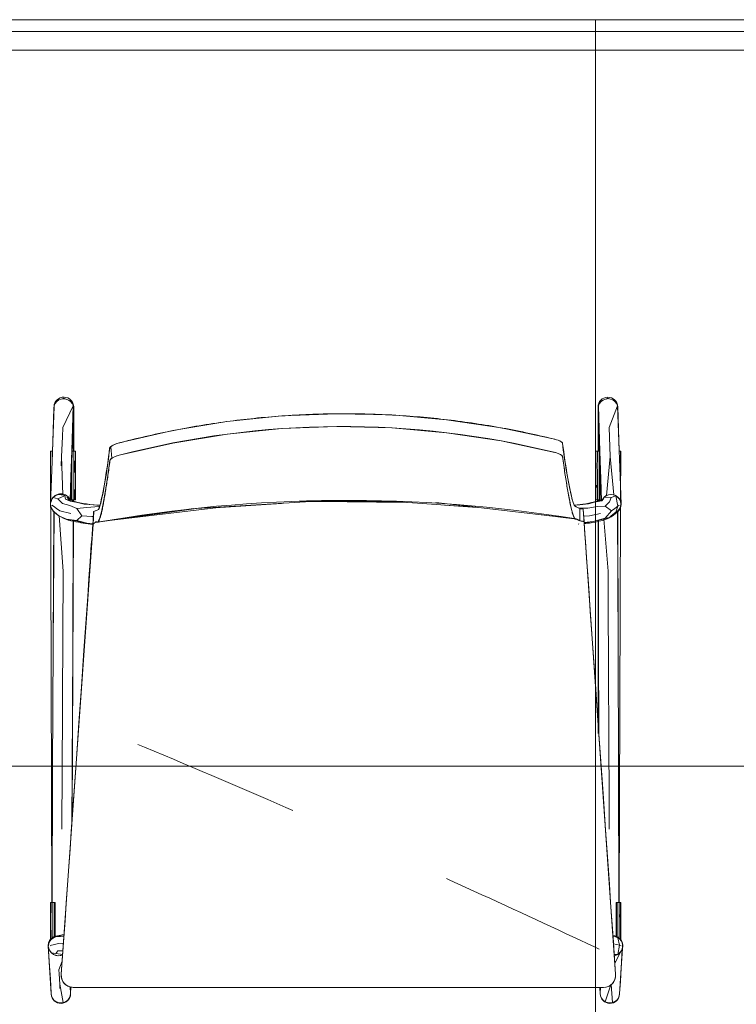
# Model space of a CAD drawing. Header units: millimetres. Extents: x -2932 to 42461, y -10716 to 17298.
# Tile 50 of 168: x 14925 to 15526, y 5185 to 6010. Entities that reach past the tile are written whole.
import ezdxf

# ---------------------------------------------------------------- set-up
doc = ezdxf.new("R2010")
doc.units = ezdxf.units.MM
doc.header["$MEASUREMENT"] = 0
for name, pattern in [('Aligning Line', [635, 317.5, -317.5]), ('Small Dashed', [282.222222, 141.111111, -141.111111]), ('Wipeout_Contour', [1000, 0, -1000])]:
    doc.linetypes.add(name, pattern=pattern)
for name, color, linetype, lineweight in [('0_Pen_No__1', 7, 'Continuous', 13), ('Grids-2_Pen_No__1', 7, 'Continuous', 13), ('I-FURN.IFC Model_Pen_No__2', 8, 'Continuous', 15), ('I-WALL.IFC Model_Pen_No__2', 8, 'Continuous', 15), ('SA_LAGI_Pen_No__2', 8, 'Continuous', 15), ('SA_VALGUSTI_Pen_No__20', 1, 'Continuous', 0), ('Walls-1_Pen_No__1', 7, 'Continuous', 13)]:
    doc.layers.add(name, color=color, linetype=linetype, lineweight=lineweight)
doc.layers.add('Chair-1_Pen_No__62', color=7, linetype='Continuous', lineweight=20, true_color=0xaaaaaa)
doc.layers.add('SA_LAGI_Pen_No__102', color=7, linetype='Continuous', lineweight=13, true_color=0xcccccc)
doc.styles.add('GENERATED_STYLE_2', font='txt', dxfattribs={"width": 0.84})
doc.dimstyles.new('GENERATED_STYLE__3', dxfattribs={"dimtxt": 200, "dimasz": 152, "dimexe": 0.18, "dimexo": 0.0625, "dimgap": 0.09, "dimtad": 1, "dimdec": 0, "dimzin": 0, "dimdsep": 46, "dimtxsty": 'GENERATED_STYLE_2', "dimblk": 'ARROWHEAD_2', "dimblk1": 'ARROWHEAD_2', "dimblk2": 'ARROWHEAD_2', "dimcen": 0.09, "dimse1": 1, "dimse2": 1, "dimclrd": 7, "dimclre": 7, "dimclrt": 7, "dimadec": 0, "dimazin": 0, "dimtfac": 1, "dimtdec": 4, "dimtmove": 0, "dimatfit": 3, "dimfxl": 0, "dimtolj": 1, "dimtzin": 0, "dimarcsym": 0})

# ---------------------------------------------------------------- blocks, each defined once
blk = doc.blocks.new('*D123')
at = {"layer": '0_Pen_No__1', "color": 7, "linetype": 'Continuous', "lineweight": 13}
for p, q in [((-1293.9, 6067.73), (-1093.9, 5952.26)), ((-1043.9, 6010), (-1343.9, 6010)), ((-1193.9, 0), (-1193.9, 6010)), ((-1293.9, 57.74), (-1093.9, -57.74)), ((-1043.9, 0), (-1343.9, 0))]:
    blk.add_line(p, q, dxfattribs=at)
at = {"color": 254, "linetype": 'Wipeout_Contour', "lineweight": 0, "ltscale": 13170.371674}
blk.add_wipeout([(-1202.04, 2683.41), (-1202.04, 3326.59), (-1465.76, 3326.59), (-1465.76, 2683.41)], dxfattribs=at)
at = {"layer": '0_Pen_No__1', "color": 7, "lineweight": 13, "insert": (-1233.9, 2715.27), "char_height": 200, "attachment_point": 7, "rotation": 90, "style": 'GENERATED_STYLE_2'}
blk.add_mtext('\\A1;{\\pql;\\fArial|b0|i0|c0|p34;6\xa0010}', dxfattribs=at)
at = {"color": 254, "linetype": 'Wipeout_Contour', "lineweight": 0, "ltscale": 23652.51132}
blk.add_wipeout([(-1202.04, 5534.03), (-1202.04, 5984.06), (-1465.76, 5984.06), (-1465.76, 5534.03)], dxfattribs=at)
at = {"layer": '0_Pen_No__1', "color": 7, "lineweight": 13, "insert": (-1233.9, 5565.89), "char_height": 200, "attachment_point": 7, "rotation": 90, "style": 'GENERATED_STYLE_2'}
blk.add_mtext('\\A1;{\\pql;\\fArial|b0|i0|c0|p34;420}', dxfattribs=at)
blk = doc.blocks.new('ARROWHEAD_2')
at = {"color": 0, "linetype": 'Continuous', "lineweight": 0}
for p, q in [((-0.3781, -0.655), (0.3781, 0.655)), ((0, 0), (-1, 0))]:
    blk.add_line(p, q, dxfattribs=at)

msp = doc.modelspace()

# ---------------------------------------------------------------- linework, layer by layer
at = {"layer": 'I-FURN.IFC Model_Pen_No__2', "color": 8, "linetype": 'Continuous', "lineweight": 15}
for p, q in [((14953.86, 5686.46), (14953.58, 5684.41)), ((14953.72, 5685.8), (14953.81, 5686.08)), ((14953.86, 5686.46), (14955.22, 5690.3)), ((14955.22, 5690.3), (14954.69, 5688.36)), ((14955.99, 5690), (14954.69, 5688.36)), ((14955.22, 5690.3), (14957.46, 5691.08)), ((14957.68, 5691.25), (14955.99, 5690)), ((14959.66, 5692.03), (14957.68, 5691.25)), ((14959.66, 5692.03), (14961.8, 5692.36)), ((14960.56, 5692.17), (14961.94, 5692.65)), ((14969.64, 5686.38), (14960.89, 5668.15)), ((14961.33, 5692.29), (14961.84, 5692.43)), ((14961.84, 5692.43), (14961.8, 5692.36)), ((14961.8, 5692.36), (14963.88, 5692.01)), ((14961.94, 5692.65), (14961.84, 5692.43)), ((14962.4, 5692.26), (14961.84, 5692.43)), ((14963.49, 5692.08), (14961.94, 5692.65)), ((14965.85, 5691.21), (14963.88, 5692.01)), ((14967.54, 5689.94), (14965.85, 5691.21)), ((14968.47, 5690.23), (14965.87, 5691.2)), ((14968.83, 5688.29), (14967.54, 5689.94)), ((14970.01, 5685.72), (14968.47, 5690.23)), ((14969.64, 5686.38), (14968.47, 5690.23)), ((14968.47, 5690.23), (14968.83, 5688.29)), ((14969.64, 5686.38), (14968.56, 5648.93)), ((14969.92, 5684.33), (14969.64, 5686.38)), ((15410, 5685.74), (15411.55, 5690.25)), ((15410.37, 5686.4), (15410.1, 5684.34)), ((15410.37, 5686.4), (15411.55, 5690.25)), ((15410.37, 5686.4), (15411.35, 5648.13)), ((15411.55, 5690.25), (15411.19, 5688.31)), ((15412.48, 5689.96), (15411.19, 5688.31)), ((15411.55, 5690.25), (15414.16, 5691.21)), ((15414.17, 5691.22), (15412.48, 5689.96)), ((15416.14, 5692.02), (15414.17, 5691.22)), ((15416.14, 5692.02), (15418.22, 5692.37)), ((15416.54, 5692.08), (15418.09, 5692.66)), ((15417.63, 5692.27), (15418.19, 5692.44)), ((15419.47, 5692.17), (15418.09, 5692.66)), ((15418.09, 5692.66), (15418.19, 5692.44)), ((15418.19, 5692.44), (15418.22, 5692.37)), ((15418.69, 5692.29), (15418.19, 5692.44)), ((15418.22, 5692.37), (15420.37, 5692.03)), ((15426.15, 5686.45), (15419.09, 5668.15)), ((15422.34, 5691.25), (15420.37, 5692.03)), ((15424.03, 5689.99), (15422.34, 5691.25)), ((15424.8, 5690.29), (15422.57, 5691.08)), ((15425.33, 5688.36), (15424.03, 5689.99)), ((15426.15, 5686.45), (15424.8, 5690.29)), ((15424.8, 5690.29), (15425.33, 5688.36)), ((15427.64, 5649), (15426.15, 5686.45)), ((15426.43, 5684.4), (15426.15, 5686.45)), ((15426.3, 5685.79), (15426.2, 5686.07)), ((14953.58, 5684.41), (14952.3, 5647.38)), ((14953.72, 5685.8), (14953.75, 5685.63)), ((14968.56, 5648.93), (14969.92, 5684.33)), ((14969.83, 5684.94), (14970.01, 5685.72)), ((15098.67, 5673.17), (15144.6, 5677.89)), ((15144.6, 5677.89), (15190.73, 5679.74)), ((15190.73, 5679.74), (15236.88, 5678.68)), ((15236.88, 5678.68), (15282.88, 5674.74)), ((15410, 5685.74), (15410.18, 5684.95)), ((15411.35, 5648.13), (15410.1, 5684.34)), ((15426.27, 5685.62), (15426.3, 5685.79)), ((15426.43, 5684.4), (15427.64, 5649)), ((14969.57, 5675.29), (14969.64, 5675.26)), ((14969.64, 5675.26), (14969.58, 5675.67)), ((14969.64, 5675.26), (14969.65, 5669.18)), ((15053.14, 5665.59), (15098.67, 5673.17)), ((15282.88, 5674.74), (15328.54, 5667.94)), ((15409.85, 5674.63), (15410.36, 5676.67)), ((15410.42, 5675.1), (15409.85, 5674.63)), ((15409.85, 5674.63), (15409.88, 5669.71)), ((15410.61, 5661.39), (15409.88, 5669.71)), ((14960.89, 5668.15), (14960.61, 5660.25)), ((14969.37, 5661.37), (14968.89, 5657.47)), ((14969.34, 5659.35), (14969.37, 5661.37)), ((14969.65, 5669.18), (14969.37, 5661.37)), ((15008.15, 5655.23), (15053.14, 5665.59)), ((15098.72, 5662.63), (15053.16, 5655.18)), ((15144.65, 5667.24), (15098.72, 5662.63)), ((15190.77, 5668.99), (15144.65, 5667.24)), ((15236.92, 5667.84), (15190.77, 5668.99)), ((15282.91, 5663.83), (15236.92, 5667.84)), ((15328.55, 5656.97), (15282.91, 5663.83)), ((15328.54, 5667.94), (15373.68, 5658.33)), ((15410.05, 5655.76), (15410.61, 5661.39)), ((15410.85, 5662.64), (15410.61, 5661.39)), ((15419.09, 5668.15), (15419.93, 5644.01)), ((14960.61, 5660.25), (14960.02, 5644.01)), ((14968.82, 5655.68), (14969.34, 5659.35)), ((14970.05, 5648.28), (14969.34, 5659.35)), ((15002.12, 5652.73), (15003.34, 5653.43)), ((15003.34, 5653.43), (15004.79, 5654.1)), ((15004.79, 5654.1), (15006.41, 5654.71)), ((15006.41, 5654.71), (15008.15, 5655.23)), ((15053.16, 5655.18), (15008.15, 5644.96)), ((15373.68, 5647.32), (15328.55, 5656.97)), ((15373.68, 5658.33), (15375.11, 5657.93)), ((15375.11, 5657.93), (15376.45, 5657.45)), ((15376.45, 5657.45), (15377.65, 5656.92)), ((15377.65, 5656.92), (15378.65, 5656.36)), ((15378.65, 5656.36), (15379.42, 5655.8)), ((15379.42, 5655.8), (15379.93, 5655.27)), ((15379.93, 5655.27), (15380.14, 5654.78)), ((15380.14, 5654.78), (15381.11, 5647.67)), ((15410.14, 5648.28), (15410.05, 5655.76)), ((15410.05, 5655.76), (15411.14, 5654.26)), ((14950.79, 5648.28), (14950.85, 5648.28)), ((14950.79, 5635.95), (14950.79, 5648.28)), ((14950.85, 5648.28), (14951.74, 5648.28)), ((14951.53, 5625.07), (14952.3, 5647.38)), ((14951.74, 5648.28), (14952.11, 5648.28)), ((14952.11, 5648.28), (14952.33, 5648.28)), ((14952.11, 5641.76), (14952.11, 5648.28)), ((14967.73, 5627.06), (14968.56, 5648.93)), ((14968.53, 5648.28), (14968.69, 5648.28)), ((14968.69, 5648.28), (14969.8, 5648.28)), ((14968.69, 5640.84), (14968.69, 5648.28)), ((14969.8, 5648.28), (14970.31, 5648.28)), ((14970.31, 5648.28), (14970.66, 5648.28)), ((14970.31, 5642.13), (14970.31, 5648.28)), ((14970.66, 5648.28), (14971.57, 5648.28)), ((14971.57, 5648.28), (14971.64, 5648.28)), ((14971.64, 5619.96), (14971.64, 5648.28)), ((14999.36, 5643.59), (15000.31, 5650.78)), ((15000.31, 5650.78), (15000.57, 5651.38)), ((15000.57, 5651.38), (15001.18, 5652.03)), ((15001.18, 5652.03), (15002.12, 5652.73)), ((15002.12, 5642.48), (15001.18, 5652.03)), ((15008.15, 5644.96), (15006.42, 5644.44)), ((15375.11, 5646.92), (15373.68, 5647.32)), ((15376.45, 5646.44), (15375.11, 5646.92)), ((15377.65, 5645.91), (15376.45, 5646.44)), ((15378.65, 5645.36), (15377.65, 5645.91)), ((15379.42, 5644.81), (15378.65, 5645.36)), ((15379.93, 5644.28), (15379.42, 5644.81)), ((15381.11, 5647.67), (15382.09, 5640.56)), ((15407.95, 5648.28), (15408.01, 5648.28)), ((15407.95, 5648.28), (15407.95, 5635.95)), ((15408.01, 5648.28), (15408.92, 5648.28)), ((15408.92, 5648.28), (15409.27, 5648.28)), ((15409.27, 5648.28), (15409.78, 5648.28)), ((15409.27, 5642.13), (15409.27, 5648.28)), ((15409.78, 5648.28), (15410.89, 5648.28)), ((15409.96, 5648.28), (15410.12, 5649.31)), ((15410.89, 5648.28), (15411.35, 5648.28)), ((15410.89, 5648.28), (15410.89, 5644.56)), ((15411.35, 5648.13), (15412.18, 5625.04)), ((15428.38, 5627.12), (15427.64, 5649)), ((15427.67, 5648.28), (15427.84, 5648.28)), ((15427.84, 5648.28), (15428.74, 5648.28)), ((15428.74, 5648.28), (15428.8, 5648.28)), ((15428.8, 5648.28), (15428.8, 5619.96)), ((14952.1, 5641.67), (14952.11, 5641.76)), ((14960.02, 5644.01), (14959.73, 5636.11)), ((14960.96, 5611.8), (14960.02, 5644.01)), ((14968.13, 5637.67), (14968.08, 5630.5)), ((14970.31, 5642.13), (14970.26, 5635.58)), ((14970.66, 5640.24), (14970.66, 5636.46)), ((14998.41, 5636.4), (14999.36, 5643.59)), ((15000.31, 5640.56), (14998.66, 5628.07)), ((15000.57, 5641.15), (15000.31, 5640.56)), ((15001.18, 5641.8), (15000.57, 5641.15)), ((15002.12, 5642.48), (15001.18, 5641.8)), ((15003.34, 5643.17), (15002.12, 5642.48)), ((15004.79, 5643.84), (15003.34, 5643.17)), ((15006.42, 5644.44), (15004.79, 5643.84)), ((15380.14, 5643.8), (15379.93, 5644.28)), ((15381.11, 5636.79), (15380.14, 5643.8)), ((15382.09, 5629.78), (15381.11, 5636.79)), ((15382.09, 5640.56), (15383.08, 5634.46)), ((15409.27, 5642.13), (15409.23, 5635.58)), ((15410.89, 5644.56), (15410.89, 5638.12)), ((15410.89, 5638.12), (15410.89, 5633.04)), ((15411.51, 5638.12), (15411.46, 5630.5)), ((15411.51, 5643.83), (15411.51, 5643.2)), ((15411.51, 5638.12), (15411.51, 5643.2)), ((15411.58, 5641.71), (15411.58, 5640.84)), ((15411.58, 5640.84), (15411.58, 5635.39)), ((15419.93, 5644.01), (15416.98, 5611.17)), ((15423.15, 5611.7), (15419.93, 5644.01)), ((14950.79, 5607.64), (14950.79, 5635.95)), ((14968, 5633.04), (14968, 5634.2)), ((14968, 5627.96), (14968, 5633.04)), ((14968.08, 5630.5), (14968.09, 5624.9)), ((14968.69, 5628.94), (14968.69, 5635.39)), ((14968.69, 5622.5), (14968.69, 5628.94)), ((14970.3, 5631.6), (14970.26, 5635.58)), ((14970.33, 5626.67), (14970.3, 5631.6)), ((14970.66, 5635.95), (14970.66, 5630.56)), ((14996.55, 5624.47), (14997.48, 5630.43)), ((14997.48, 5630.43), (14998.41, 5636.4)), ((15383.08, 5623.72), (15382.09, 5629.78)), ((15383.08, 5634.46), (15384.07, 5628.35)), ((15384.07, 5628.35), (15385.07, 5622.65)), ((15407.95, 5635.95), (15407.95, 5607.64)), ((15409.27, 5631.6), (15409.23, 5635.58)), ((15409.29, 5626.67), (15409.27, 5631.6)), ((15410.89, 5633.04), (15410.89, 5627.96)), ((15411.46, 5630.5), (15411.47, 5624.9)), ((15411.58, 5635.39), (15411.58, 5628.94)), ((15412.3, 5621.46), (15411.58, 5630.16)), ((15411.58, 5628.94), (15411.58, 5622.5)), ((14951.53, 5625.07), (14950.68, 5604.55)), ((14967.73, 5627.06), (14967.09, 5606.89)), ((14968, 5622.88), (14968, 5627.96)), ((14968, 5617.8), (14968, 5622.88)), ((14968.09, 5624.9), (14968.13, 5619.46)), ((14968.69, 5615.07), (14968.69, 5622.5)), ((14970.34, 5622.53), (14970.33, 5626.67)), ((14970.34, 5622.53), (14970.33, 5618.03)), ((14995.63, 5619.01), (14996.55, 5624.47)), ((14997.84, 5622.69), (14997.01, 5617.3)), ((14998.66, 5628.07), (14997.84, 5622.69)), ((15384.07, 5617.65), (15383.08, 5623.72)), ((15385.07, 5622.65), (15386.07, 5616.95)), ((15409.31, 5622.53), (15409.29, 5626.67)), ((15409.31, 5622.53), (15409.3, 5618.03)), ((15410.89, 5627.96), (15410.89, 5622.88)), ((15410.89, 5622.88), (15410.89, 5617.8)), ((15411.47, 5624.9), (15411.51, 5619.46)), ((15411.58, 5622.5), (15411.58, 5615.07)), ((15412.79, 5606.8), (15412.18, 5625.04)), ((15428.38, 5627.12), (15429.21, 5604.07)), ((14954.68, 5610.94), (14956.64, 5611.77)), ((14956.64, 5611.77), (14958.75, 5612.07)), ((14958.75, 5612.07), (14960.86, 5611.84)), ((14960.96, 5611.69), (14959.51, 5611.88)), ((14960.86, 5611.84), (14962.82, 5611.08)), ((14960.96, 5611.69), (14960.96, 5611.78)), ((14968, 5611.35), (14968, 5617.8)), ((14968.1, 5607.64), (14968.11, 5612.86)), ((14968.11, 5612.86), (14968.13, 5619.46)), ((14968.69, 5607.64), (14968.69, 5615.07)), ((14970.31, 5614.02), (14970.33, 5618.03)), ((14970.31, 5614.02), (14970.31, 5607.64)), ((14970.66, 5616.14), (14970.66, 5611.89)), ((14970.66, 5611.89), (14970.66, 5607.64)), ((14971.64, 5607.64), (14971.64, 5619.96)), ((14993.77, 5609.13), (14994.71, 5613.55)), ((14994.71, 5613.55), (14995.63, 5619.01)), ((14996.21, 5612.42), (14995.41, 5607.54)), ((14997.01, 5617.3), (14996.21, 5612.42)), ((15385.07, 5612.03), (15384.07, 5617.65)), ((15386.07, 5606.41), (15385.07, 5612.03)), ((15386.07, 5616.95), (15387.05, 5612.49)), ((15387.05, 5612.49), (15388.03, 5608.03)), ((15408.92, 5617.8), (15408.92, 5619.96)), ((15409.27, 5614.02), (15409.3, 5618.03)), ((15409.27, 5614.02), (15409.27, 5607.64)), ((15410.89, 5617.8), (15410.89, 5611.35)), ((15411.48, 5607.64), (15411.49, 5612.86)), ((15411.49, 5612.86), (15411.51, 5619.46)), ((15411.58, 5615.07), (15411.58, 5607.64)), ((15416.76, 5611.08), (15418.73, 5611.84)), ((15418.73, 5611.84), (15420.83, 5612.07)), ((15420.83, 5612.07), (15422.94, 5611.77)), ((15422.94, 5611.77), (15423.02, 5611.73)), ((15428.8, 5619.96), (15428.8, 5615.62)), ((14950.6, 5604.01), (14950.88, 5606.06)), ((14950.88, 5601.96), (14950.6, 5604.01)), ((14950.81, 5607.64), (14950.79, 5607.64)), ((14950.88, 5606.06), (14951.7, 5607.99)), ((14951.7, 5607.99), (14952.99, 5609.65)), ((14952.99, 5609.65), (14954.68, 5610.94)), ((14956.7, 5608.38), (14952.99, 5609.65)), ((14962.51, 5610.95), (14956.7, 5608.38)), ((14960.71, 5604.56), (14956.7, 5608.38)), ((14960.71, 5604.56), (14966.76, 5602.95)), ((14962.72, 5610.97), (14960.96, 5611.69)), ((14962.82, 5611.08), (14962.74, 5611.05)), ((14962.82, 5611.08), (14962.94, 5611)), ((14963.38, 5608.24), (14962.82, 5611.08)), ((14963.38, 5608.24), (14969.03, 5606.18)), ((14967.14, 5606.54), (14963.38, 5608.24)), ((14964.62, 5609.62), (14964.55, 5609.67)), ((14965.91, 5607.97), (14964.62, 5609.62)), ((14965.92, 5607.95), (14965.91, 5607.97)), ((14965.95, 5608), (14966.53, 5607.09)), ((14967.14, 5606.54), (14973.38, 5605.34)), ((14968, 5607.64), (14968, 5611.35)), ((14968.1, 5607.64), (14968, 5607.64)), ((14968.69, 5607.64), (14968.1, 5607.64)), ((14969.8, 5607.64), (14968.69, 5607.64)), ((14969.68, 5607.64), (14969.67, 5606.06)), ((14970.31, 5607.64), (14969.8, 5607.64)), ((14969.9, 5607.64), (14969.89, 5606.01)), ((14970.66, 5607.64), (14970.31, 5607.64)), ((14971.57, 5607.64), (14970.66, 5607.64)), ((14971.64, 5607.64), (14971.57, 5607.64)), ((14973.38, 5605.34), (14978.98, 5604.06)), ((14978.98, 5604.06), (14987.32, 5603.31)), ((14991.87, 5602.05), (14992.83, 5604.71)), ((14992.83, 5604.71), (14993.77, 5609.13)), ((14995.41, 5607.54), (14994.59, 5603.19)), ((15168.96, 5606.11), (15073.2, 5600.26)), ((15088.89, 5600.81), (15144.35, 5604.6)), ((15238.59, 5606.04), (15159.6, 5606.12)), ((15249.03, 5605.35), (15174.49, 5606.1)), ((15305.67, 5601.56), (15238.59, 5606.04)), ((15273.89, 5605.23), (15391.08, 5591.7)), ((15387.05, 5602.03), (15386.07, 5606.41)), ((15388.03, 5608.03), (15389.04, 5605.23)), ((15389.04, 5605.23), (15390.06, 5602.42)), ((15401.84, 5604.15), (15394.56, 5603.37)), ((15401.84, 5604.15), (15406.81, 5605.48)), ((15406.81, 5605.48), (15412.93, 5606.84)), ((15408.01, 5607.64), (15407.95, 5607.64)), ((15408.92, 5607.64), (15408.01, 5607.64)), ((15409.27, 5607.64), (15408.92, 5607.64)), ((15409.78, 5607.64), (15409.27, 5607.64)), ((15410.89, 5607.64), (15409.78, 5607.64)), ((15409.98, 5607.64), (15409.98, 5606.18)), ((15410.2, 5606.23), (15410.2, 5607.64)), ((15410.89, 5611.35), (15410.89, 5607.64)), ((15411.48, 5607.64), (15410.89, 5607.64)), ((15411.58, 5607.64), (15411.48, 5607.64)), ((15412.93, 5606.84), (15414.37, 5608.28)), ((15413.37, 5607.27), (15413.78, 5608.23)), ((15413.78, 5608.23), (15415.07, 5609.85)), ((15414.37, 5608.28), (15415.07, 5609.85)), ((15415.07, 5609.85), (15416.76, 5611.08)), ((15420.91, 5609.47), (15415.07, 5609.85)), ((15415.92, 5602.36), (15419.61, 5605.9)), ((15419.61, 5605.9), (15420.91, 5609.47)), ((15420.91, 5609.47), (15424.91, 5610.94)), ((15423.15, 5611.7), (15423, 5611.72)), ((15425.12, 5610.92), (15423.15, 5611.7)), ((15423.81, 5611.4), (15424.91, 5610.94)), ((15424.91, 5610.94), (15426.59, 5609.65)), ((15424.91, 5610.94), (15426.42, 5602.15)), ((15426.81, 5609.66), (15425.12, 5610.92)), ((15426.59, 5609.65), (15427.89, 5607.99)), ((15428.11, 5608.03), (15426.81, 5609.66)), ((15427.89, 5607.99), (15428.7, 5606.06)), ((15428.93, 5606.12), (15428.11, 5608.03)), ((15428.7, 5606.06), (15428.98, 5604.01)), ((15428.98, 5604.01), (15428.7, 5601.96)), ((15429.21, 5604.07), (15428.93, 5606.12)), ((15428.94, 5602.01), (15429.21, 5604.07)), ((14951.7, 5600.07), (14950.88, 5601.96)), ((14952.99, 5598.45), (14951.7, 5600.07)), ((14953.16, 5602.15), (14951.88, 5603.08)), ((14952.96, 5485.59), (14953.52, 5597.91)), ((14953.7, 5597.72), (14952.96, 5485.59)), ((14956.7, 5594.65), (14952.99, 5598.45)), ((14955.71, 5600.3), (14953.16, 5602.15)), ((14958.52, 5598.26), (14955.71, 5600.3)), ((14967.69, 5596.19), (14958.52, 5598.26)), ((14972.64, 5600.33), (14966.76, 5602.95)), ((14972.64, 5600.33), (14981.26, 5601.1)), ((14976.86, 5594.13), (14972.64, 5600.33)), ((14981.26, 5601.1), (14991.3, 5602.12)), ((14986.69, 5595.57), (14986.52, 5593.14)), ((14986.83, 5597.61), (14986.69, 5595.57)), ((14986.83, 5597.61), (14987, 5597.71)), ((14987, 5597.71), (14987.07, 5597.81)), ((14987.07, 5597.81), (14987.55, 5598.02)), ((14987.32, 5603.31), (14992.11, 5602.72)), ((14987.55, 5598.02), (14988.03, 5598.23)), ((14988.03, 5598.23), (14988.5, 5598.44)), ((14988.5, 5598.44), (14988.98, 5598.65)), ((14988.98, 5598.65), (14989.94, 5599.02)), ((14989.94, 5599.02), (14990.91, 5599.38)), ((15070.55, 5600.19), (14990.43, 5588.99)), ((14990.91, 5599.38), (14991.87, 5602.05)), ((14991.3, 5602.12), (14991.91, 5602.16)), ((14991.3, 5602.12), (14991.86, 5602.03)), ((14992.94, 5595.63), (14992.11, 5592.42)), ((14993.77, 5598.83), (14992.94, 5595.63)), ((14994.59, 5603.19), (14993.77, 5598.83)), ((15096.19, 5601.66), (15002.4, 5590.66)), ((15073.2, 5600.26), (15018.01, 5592.84)), ((15281.2, 5603.2), (15308.58, 5601.23)), ((15388.03, 5597.64), (15387.05, 5602.03)), ((15389.05, 5594.91), (15388.03, 5597.64)), ((15394.56, 5603.37), (15389.81, 5603.1)), ((15390.06, 5602.42), (15391.08, 5601.91)), ((15391.08, 5601.91), (15392.09, 5601.4)), ((15392.09, 5601.4), (15392.6, 5601.2)), ((15392.6, 5601.2), (15393.11, 5601)), ((15393.11, 5601), (15393.61, 5600.8)), ((15393.61, 5600.8), (15394.12, 5600.6)), ((15401.25, 5600.59), (15393.83, 5600.71)), ((15394.12, 5600.6), (15394.63, 5600.32)), ((15394.63, 5600.32), (15395.8, 5600.06)), ((15394.63, 5590), (15394.63, 5600.32)), ((15395.8, 5600.06), (15396.58, 5599.95)), ((15396.58, 5599.95), (15397.36, 5599.84)), ((15398.09, 5589.4), (15397.36, 5599.84)), ((15401.25, 5600.59), (15409.02, 5602.09)), ((15411.89, 5596.19), (15402.72, 5594.13)), ((15415.92, 5602.36), (15409.02, 5602.09)), ((15421.06, 5598.26), (15415.92, 5602.36)), ((15421.06, 5598.26), (15415.92, 5592.29)), ((15424.91, 5597.22), (15420.91, 5594.05)), ((15423.87, 5600.3), (15421.06, 5598.26)), ((15426.42, 5602.15), (15423.87, 5600.3)), ((15424.59, 5596.97), (15425.14, 5597.19)), ((15426.42, 5602.15), (15424.91, 5597.22)), ((15426.59, 5598.45), (15424.91, 5597.22)), ((15425.14, 5597.19), (15426.83, 5598.45)), ((15426.16, 5597.95), (15426.7, 5485.58)), ((15426.7, 5485.58), (15426.34, 5598.09)), ((15427.7, 5603.08), (15426.42, 5602.15)), ((15427.89, 5600.07), (15426.59, 5598.45)), ((15426.83, 5598.45), (15428.12, 5600.1)), ((15428.7, 5601.96), (15427.89, 5600.07)), ((15428.12, 5600.1), (15428.94, 5602.01)), ((14956.7, 5594.65), (14958.25, 5593.97)), ((14961.37, 5547.78), (14957.96, 5594.09)), ((14958.25, 5593.97), (14964.18, 5591.47)), ((14964.18, 5591.47), (14972.64, 5590.27)), ((14973.38, 5589.7), (14964.18, 5591.47)), ((14969.62, 5590.43), (14969.29, 5485.51)), ((14969.81, 5590.39), (14969.29, 5485.51)), ((14976.86, 5594.13), (14972.64, 5590.27)), ((14972.64, 5590.27), (14981.26, 5588.01)), ((14973.38, 5589.7), (14978.98, 5588.21)), ((14985.47, 5593.6), (14976.86, 5594.13)), ((14981.26, 5588.01), (14978.98, 5588.21)), ((14981.26, 5588.01), (14986.11, 5587.38)), ((14986.54, 5593.53), (14985.47, 5593.6)), ((14986.11, 5587.31), (14985.81, 5583.03)), ((14986.32, 5590.37), (14986.11, 5587.31)), ((14986.79, 5587.58), (14986.11, 5587.31)), ((14986.52, 5593.14), (14986.32, 5590.37)), ((14987.07, 5587.85), (14986.79, 5587.58)), ((14987.49, 5588.15), (14987.07, 5587.85)), ((14987.9, 5588.45), (14987.49, 5588.15)), ((14988.31, 5588.76), (14987.9, 5588.45)), ((14988.72, 5589.06), (14988.31, 5588.76)), ((14989.58, 5589.03), (14988.72, 5589.06)), ((14990.43, 5588.99), (14989.58, 5589.03)), ((14991.27, 5590.71), (14990.43, 5588.99)), ((14992.11, 5592.42), (14991.27, 5590.71)), ((15362.48, 5595), (15392.1, 5591.23)), ((15390.06, 5592.17), (15389.05, 5594.91)), ((15391.08, 5591.7), (15390.06, 5592.17)), ((15392.1, 5591.23), (15391.08, 5591.7)), ((15392.6, 5591), (15392.1, 5591.23)), ((15393.11, 5590.78), (15392.6, 5591)), ((15393.61, 5590.55), (15393.11, 5590.78)), ((15394.12, 5590.32), (15393.61, 5590.55)), ((15394.63, 5590), (15394.12, 5590.32)), ((15395.8, 5589.72), (15394.63, 5590)), ((15396.95, 5589.56), (15395.8, 5589.72)), ((15398.09, 5589.4), (15396.95, 5589.56)), ((15402.72, 5594.13), (15397.78, 5593.82)), ((15398.52, 5583.31), (15398.09, 5589.4)), ((15398.14, 5588.68), (15405.84, 5589.32)), ((15405.84, 5589.32), (15398.18, 5588.11)), ((15405.84, 5589.32), (15415.92, 5592.29)), ((15409, 5590.25), (15412.93, 5590.99)), ((15410.04, 5590.45), (15410.38, 5485.52)), ((15410.38, 5485.52), (15410.23, 5590.48)), ((15419.61, 5592.8), (15412.93, 5590.99)), ((15418.4, 5547.78), (15414.78, 5591.49)), ((15415.92, 5592.29), (15419.61, 5592.8)), ((15419.61, 5592.8), (15420.91, 5594.05)), ((14985.51, 5578.74), (14985.21, 5574.45)), ((14985.81, 5583.03), (14985.51, 5578.74)), ((15398.88, 5578.13), (15398.52, 5583.31)), ((14985.21, 5574.45), (14984.91, 5570.16)), ((15399.24, 5572.95), (15398.88, 5578.13)), ((15400.23, 5558.78), (15399.24, 5572.95)), ((14984.91, 5570.16), (14983.91, 5555.89)), ((14983.91, 5555.89), (14982.91, 5541.61)), ((15401.22, 5544.61), (15400.23, 5558.78)), ((14961.37, 5547.78), (14960.83, 5439.59)), ((15418.4, 5547.78), (15418.75, 5439.59)), ((14982.91, 5541.61), (14981.85, 5526.47)), ((15402.29, 5529.33), (15401.22, 5544.61)), ((15403.36, 5514.05), (15402.29, 5529.33)), ((14981.85, 5526.47), (14980.8, 5511.34)), ((15404.42, 5498.82), (15403.36, 5514.05)), ((14980.8, 5511.34), (14979.74, 5496.24)), ((14979.74, 5496.24), (14978.68, 5481.15)), ((15405.49, 5483.59), (15404.42, 5498.82)), ((14952.44, 5381.34), (14952.96, 5485.59)), ((14968.77, 5381.26), (14969.29, 5485.51)), ((14978.68, 5481.15), (14976.56, 5450.83)), ((15407.63, 5452.95), (15405.49, 5483.59)), ((15410.62, 5410.24), (15410.38, 5485.52)), ((15427.04, 5381.33), (15426.7, 5485.58)), ((14976.56, 5450.83), (14975.51, 5435.72)), ((15409.75, 5422.6), (15407.63, 5452.95)), ((14960.83, 5439.59), (14960.79, 5431.19)), ((15418.75, 5439.59), (15418.78, 5431.2)), ((14960.79, 5431.19), (14960.29, 5331.4)), ((14975.51, 5435.72), (14974.45, 5420.62)), ((15418.78, 5431.2), (15419.1, 5331.4)), ((15411.88, 5392.19), (15409.75, 5422.6)), ((14974.45, 5420.62), (14972.35, 5390.48)), ((14972.35, 5390.48), (14971.29, 5375.32)), ((15412.96, 5376.77), (15411.88, 5392.19)), ((14951.88, 5270.07), (14952.44, 5381.34)), ((14952.44, 5381.34), (14952.07, 5270.07)), ((14968.77, 5381.26), (14968.45, 5334.74)), ((14968.55, 5336.15), (14968.77, 5381.26)), ((15427.21, 5270.07), (15427.04, 5381.33)), ((15427.4, 5270.07), (15427.04, 5381.33)), ((14971.29, 5375.32), (14970.23, 5360.17)), ((15414.04, 5361.36), (15412.96, 5376.77)), ((14970.23, 5360.17), (14968.08, 5329.46)), ((15416.17, 5330.89), (15414.04, 5361.36)), ((14968.08, 5329.46), (14967.05, 5314.8)), ((15417.22, 5315.79), (15416.17, 5330.89)), ((14967.05, 5314.8), (14966.03, 5300.13)), ((15418.28, 5300.7), (15417.22, 5315.79)), ((14966.03, 5300.13), (14964.96, 5284.91)), ((15419.35, 5285.34), (15418.28, 5300.7)), ((14964.96, 5284.91), (14963.9, 5269.69)), ((15420.43, 5269.97), (15419.35, 5285.34)), ((14950.79, 5257.74), (14950.79, 5270.07)), ((14950.85, 5270.07), (14950.79, 5270.07)), ((14951.74, 5270.07), (14950.85, 5270.07)), ((14951.74, 5265.73), (14951.74, 5270.07)), ((14952.11, 5270.07), (14951.74, 5270.07)), ((14951.74, 5261.39), (14951.74, 5265.73)), ((14952.11, 5263.56), (14952.11, 5270.07)), ((14952.63, 5270.07), (14952.11, 5270.07)), ((14953.77, 5270.07), (14952.63, 5270.07)), ((14953.77, 5262.66), (14953.77, 5270.07)), ((14954.4, 5270.07), (14953.77, 5270.07)), ((14954.43, 5263.14), (14954.4, 5270.07)), ((14963.9, 5269.69), (14962.88, 5255.07)), ((15421.45, 5255.35), (15420.43, 5269.97)), ((15425.22, 5263.14), (15425.18, 5270.07)), ((15425.81, 5270.07), (15425.18, 5270.07)), ((15426.95, 5270.07), (15425.81, 5270.07)), ((15425.81, 5270.07), (15425.81, 5266.37)), ((15425.81, 5266.37), (15425.81, 5259.91)), ((15427.48, 5270.07), (15426.95, 5270.07)), ((15427.48, 5263.56), (15427.48, 5270.07)), ((15427.84, 5270.07), (15427.48, 5270.07)), ((15428.74, 5270.07), (15427.84, 5270.07)), ((15428.8, 5270.07), (15428.74, 5270.07)), ((15428.8, 5270.07), (15428.8, 5241.76)), ((14950.79, 5239.18), (14950.79, 5257.74)), ((14952.07, 5254.87), (14952.08, 5259.32)), ((14952.11, 5263.56), (14952.08, 5259.32)), ((14953.77, 5255.25), (14953.77, 5262.66)), ((14954.43, 5253.43), (14954.43, 5263.14)), ((15425.21, 5264.9), (15425.21, 5263.14)), ((15425.22, 5253.43), (15425.22, 5263.14)), ((15425.81, 5259.91), (15425.81, 5254.83)), ((15427.44, 5254.87), (15427.45, 5259.32)), ((15427.48, 5263.56), (15427.45, 5259.32)), ((15427.84, 5259.91), (15427.84, 5257.74)), ((14952.07, 5254.87), (14952.08, 5250.6)), ((14952.08, 5250.6), (14952.15, 5246.3)), ((14953.77, 5248.8), (14953.77, 5255.25)), ((14953.77, 5242.34), (14953.77, 5248.8)), ((14954.43, 5253.43), (14954.41, 5247.21)), ((14962.88, 5255.07), (14961.85, 5240.46)), ((15422.47, 5240.72), (15421.45, 5255.35)), ((15425.22, 5253.43), (15425.19, 5247.21)), ((15425.21, 5253.43), (15425.21, 5250.93)), ((15425.81, 5254.83), (15425.81, 5249.75)), ((15425.81, 5249.75), (15425.81, 5244.67)), ((15427.44, 5254.87), (15427.45, 5250.6)), ((15427.45, 5250.6), (15427.52, 5246.3)), ((14952.94, 5241.05), (14951.24, 5239.77)), ((14955.16, 5241.47), (14951.45, 5239.26)), ((14951.74, 5241.76), (14951.74, 5246.88)), ((14951.74, 5241.07), (14951.74, 5241.76)), ((14951.74, 5240.14), (14951.74, 5241.07)), ((14952.13, 5240.44), (14952.15, 5246.3)), ((14954.92, 5241.85), (14952.94, 5241.05)), ((14955.16, 5241.47), (14953.15, 5240.55)), ((14953.77, 5241.38), (14953.77, 5242.34)), ((14954.41, 5247.21), (14954.4, 5243.88)), ((14957.03, 5242.11), (14954.92, 5241.85)), ((14955.16, 5241.47), (14961.84, 5242.98)), ((14959.17, 5241.51), (14955.16, 5241.47)), ((14957.64, 5242.03), (14957.03, 5242.11)), ((14959.17, 5241.51), (14961.95, 5241.89)), ((14961.85, 5240.46), (14959.72, 5209.9)), ((14962.03, 5243.01), (14961.84, 5242.98)), ((15422.37, 5242.22), (15422.45, 5242.25)), ((15422.45, 5242.25), (15422.37, 5242.25)), ((15422.45, 5242.25), (15426.41, 5240.56)), ((15424.63, 5209.9), (15422.47, 5240.72)), ((15424.32, 5241.84), (15423.02, 5242.01)), ((15426.29, 5241.04), (15424.32, 5241.84)), ((15425.19, 5247.21), (15425.17, 5241.49)), ((15425.81, 5244.67), (15425.81, 5241.23)), ((15427.99, 5239.75), (15426.29, 5241.04)), ((15427.96, 5234.19), (15426.46, 5240.48)), ((15427.5, 5240.22), (15427.52, 5246.3)), ((15428.8, 5241.76), (15428.8, 5238.72)), ((14949.11, 5236.14), (14948.82, 5234.05)), ((14948.82, 5234.05), (14949.08, 5231.95)), ((14948.82, 5234.05), (14949.93, 5216.58)), ((14949.94, 5238.09), (14949.11, 5236.14)), ((14949.11, 5233.85), (14949.34, 5235.63)), ((14949.34, 5235.63), (14950.16, 5237.58)), ((14951.24, 5239.77), (14949.94, 5238.09)), ((14950.16, 5237.58), (14951.45, 5239.26)), ((14950.34, 5233.86), (14951.62, 5234.19)), ((14951.45, 5239.26), (14951.55, 5239.33)), ((14951.62, 5234.19), (14954.17, 5234.86)), ((14954.17, 5234.86), (14956.98, 5235.59)), ((14956.98, 5235.59), (14961.54, 5235.96)), ((15425.41, 5234.86), (15422.83, 5235.53)), ((15427.96, 5234.19), (15425.41, 5234.86)), ((15427.96, 5234.19), (15426.44, 5226.45)), ((15427.5, 5240.22), (15427.5, 5240.12)), ((15427.95, 5239.4), (15428.13, 5239.26)), ((15429.24, 5233.86), (15427.96, 5234.19)), ((15429.29, 5238.08), (15427.99, 5239.75)), ((15428.13, 5239.26), (15429.43, 5237.58)), ((15430.12, 5236.13), (15429.29, 5238.08)), ((15429.43, 5237.58), (15430.24, 5235.63)), ((15430.16, 5235.82), (15430.12, 5236.13)), ((15430.24, 5235.63), (15430.52, 5233.52)), ((15430.52, 5233.52), (15430.24, 5231.42)), ((14949.08, 5231.95), (14949.89, 5229.99)), ((14949.89, 5229.99), (14951.18, 5228.3)), ((14950.16, 5229.45), (14950, 5229.82)), ((14951.45, 5227.76), (14950.16, 5229.45)), ((14951.18, 5228.3), (14951.44, 5228.1)), ((14953.14, 5226.45), (14951.45, 5227.76)), ((14955.16, 5227.37), (14951.45, 5227.76)), ((14955.1, 5225.63), (14953.14, 5226.45)), ((14957.21, 5225.34), (14955.1, 5225.63)), ((14955.16, 5227.37), (14956.71, 5229.5)), ((14960.88, 5226.47), (14955.16, 5227.37)), ((14961.09, 5229.53), (14956.71, 5229.5)), ((14959.32, 5225.6), (14957.21, 5225.34)), ((14960.86, 5226.23), (14959.32, 5225.6)), ((15426.44, 5226.45), (15423.47, 5226.43)), ((15424.48, 5225.63), (15423.54, 5225.5)), ((15428.49, 5228.22), (15424, 5218.87)), ((15426.44, 5226.45), (15424.48, 5225.63)), ((15428.13, 5227.76), (15426.44, 5226.45)), ((15429.43, 5229.45), (15428.13, 5227.76)), ((15430.25, 5231.53), (15429.27, 5215)), ((15429.27, 5215), (15430.09, 5231.05)), ((15430.24, 5231.42), (15429.43, 5229.45)), ((14950.61, 5205.95), (14949.93, 5216.58)), ((14960.48, 5220.86), (14957.65, 5213.74)), ((14957.65, 5213.74), (14957.86, 5210.2)), ((14957.86, 5210.2), (14958.37, 5201.57)), ((14959.72, 5209.9), (14959.83, 5207.53)), ((14959.83, 5207.53), (14960.48, 5205.24)), ((15423.86, 5205.24), (15424.52, 5207.52)), ((15424.52, 5207.52), (15424.63, 5209.9)), ((15428.58, 5203.82), (15429.27, 5215)), ((14950.61, 5205.95), (14951.17, 5194.02)), ((14961.4, 5186.14), (14958.37, 5201.57)), ((14958.37, 5201.57), (14958.57, 5198.04)), ((14960.48, 5205.24), (14961.65, 5203.16)), ((14961.65, 5203.16), (14963.28, 5201.4)), ((14963.28, 5201.4), (14965.27, 5200.06)), ((14965.27, 5200.06), (14967.54, 5199.22)), ((14967.12, 5199.38), (14967.11, 5199.36)), ((14967.11, 5199.38), (14967.5, 5193.94)), ((14967.54, 5199.22), (14969.94, 5198.94)), ((15414.41, 5198.94), (15416.8, 5199.22)), ((15420.64, 5201.11), (15415.76, 5186.95)), ((15416.8, 5199.22), (15419.07, 5200.06)), ((15419.07, 5200.06), (15421.06, 5201.4)), ((15421.96, 5186.16), (15420.82, 5201.24)), ((15421.06, 5201.4), (15422.69, 5203.16)), ((15422.69, 5203.16), (15423.86, 5205.24)), ((15428.58, 5203.82), (15427.98, 5194.01)), ((14951.43, 5191.92), (14951.17, 5194.02)), ((14952.24, 5189.96), (14951.43, 5191.92)), ((14967.21, 5191.84), (14966.39, 5189.89)), ((14967.5, 5193.94), (14967.21, 5191.84)), ((14969.94, 5198.94), (15044.02, 5198.94)), ((15044.02, 5198.94), (15118.09, 5198.94)), ((15118.09, 5198.94), (15192.17, 5198.94)), ((15192.17, 5198.94), (15266.25, 5198.94)), ((15266.25, 5198.94), (15340.33, 5198.94)), ((15340.33, 5198.94), (15414.41, 5198.94)), ((15411.65, 5193.95), (15411.95, 5198.94)), ((15411.93, 5191.86), (15411.65, 5193.95)), ((15412.76, 5189.9), (15411.93, 5191.86)), ((15427.71, 5191.91), (15426.91, 5189.95)), ((15427.98, 5194.01), (15427.71, 5191.91)), ((14953.53, 5188.28), (14952.24, 5189.96)), ((14955.21, 5186.98), (14953.53, 5188.28)), ((14957.17, 5186.16), (14955.21, 5186.98)), ((14959.29, 5185.87), (14957.17, 5186.16)), ((14961.4, 5186.14), (14959.29, 5185.87)), ((14963.38, 5186.94), (14961.4, 5186.14)), ((14965.08, 5188.22), (14963.38, 5186.94)), ((14966.39, 5189.89), (14965.08, 5188.22)), ((14965.76, 5189.09), (14965.95, 5189.16)), ((14965.95, 5189.16), (14966.39, 5189.89)), ((15412.76, 5189.9), (15413.19, 5189.17)), ((15414.06, 5188.23), (15412.76, 5189.9)), ((15413.19, 5189.17), (15413.39, 5189.1)), ((15415.76, 5186.95), (15414.06, 5188.23)), ((15417.73, 5186.14), (15415.76, 5186.95)), ((15419.85, 5185.87), (15417.73, 5186.14)), ((15421.96, 5186.16), (15419.85, 5185.87)), ((15423.93, 5186.97), (15421.96, 5186.16)), ((15425.61, 5188.27), (15423.93, 5186.97)), ((15426.91, 5189.95), (15425.61, 5188.27))]:
    msp.add_line(p, q, dxfattribs=at)
at = {"layer": 'I-WALL.IFC Model_Pen_No__2', "color": 8, "linetype": 'Continuous', "lineweight": 15}
for p, q in [((16188.75, 6010), (9440, 6010)), ((16188.75, 6000), (11558, 6000))]:
    msp.add_line(p, q, dxfattribs=at)
at = {"layer": 'SA_VALGUSTI_Pen_No__20', "color": 1, "linetype": 'Small Dashed', "lineweight": 0}
msp.add_open_spline([(13125.22, 5926.54), (13125.22, 5926.54), (13565.57, 5866.09), (13994.88, 5755.34), (14887.08, 5525.18), (15707.45, 5083.97), (15707.45, 5083.97)], degree=3, knots=[0, 0, 0, 0, 1, 1, 1, 2, 2, 2, 2], dxfattribs=at)

# ---------------------------------------------------------------- next in the draw order: dimensions: what is measured, and where the dimension line sits
at = {"color": 7, "linetype": 'Continuous', "lineweight": 13}
dim = msp.add_linear_dim(base=(-1193.9, 6010), p1=(15450.35, 0), p2=(680, 6010), angle=90, dimstyle='GENERATED_STYLE__3', dxfattribs=at)
dim.commit()
dim.dimension.update_dxf_attribs({"geometry": '*D123', "text_midpoint": (-1333.9, 3068.5), "dimtype": 160, "text_rotation": 90})

# ---------------------------------------------------------------- next in the draw order: hatches: boundary and pattern name
at = {"layer": 'SA_LAGI_Pen_No__102', "linetype": 'Continuous', "lineweight": 13, "true_color": 0xcccccc}
h = msp.add_hatch(dxfattribs=at)
h.set_pattern_fill('Grid_60x60_0001', color=254, style=0, pattern_type=2)
h.set_pattern_definition([(180, (15407.45, 4784), (0, 600), []), (270, (15407.45, 4784), (600, 0), [])])
h.paths.add_polyline_path([(16188.75, 3445.5), (16188.75, 6010), (11558, 6010), (11558, 4360), (8190, 4360), (8190, 4478.5), (8790, 4476), (8790, 6010), (5453.75, 6010), (5453.75, 3445.5)])

# ---------------------------------------------------------------- next in the draw order: linework, layer by layer
at = {"layer": 'Chair-1_Pen_No__62', "color": 253, "linetype": 'Continuous', "lineweight": 20, "true_color": 0xaaaaaa}
for p, q in [((14953.61, 5685.7), (14952.26, 5648.28)), ((14967.33, 5607.72), (14970.3, 5685.4)), ((14970.1, 5648.28), (14970.1, 5685.4)), ((15409.83, 5685.32), (15409.83, 5648.28)), ((15411.58, 5607.64), (15409.88, 5684.67)), ((15427.7, 5648.28), (15426.34, 5685.62)), ((15412.88, 5607.59), (15410.13, 5673.64)), ((14952.26, 5648.28), (14950.71, 5648.28)), ((14950.71, 5648.28), (14951.87, 5270.07)), ((14971.71, 5648.28), (14970.1, 5648.28)), ((14971.71, 5607.63), (14971.71, 5648.28)), ((15409.83, 5648.28), (15407.87, 5648.28)), ((15407.87, 5648.28), (15407.87, 5607.63)), ((15428.85, 5648.28), (15427.7, 5648.28)), ((15428.72, 5606.66), (15428.85, 5648.28)), ((14969.9, 5606.38), (14969.9, 5607.63)), ((14969.9, 5607.63), (14971.71, 5607.63)), ((15407.87, 5607.63), (15409.29, 5607.63)), ((15409.25, 5607.64), (15411.58, 5607.64)), ((15409.29, 5607.63), (15409.29, 5606.38)), ((14986.33, 5587.08), (14987.08, 5597.73)), ((14987.08, 5597.73), (14991.13, 5599.37)), ((14991.13, 5599.37), (14992.4, 5603.04)), ((15397.36, 5599.84), (15424.63, 5209.9)), ((15427.69, 5270.07), (15428.71, 5601.28)), ((14959.52, 5209.94), (14986.33, 5587.08)), ((14968.88, 5341.61), (14969.99, 5589.6)), ((15409.99, 5589.6), (15409.99, 5411.8)), ((14951.87, 5270.07), (14950.7, 5270.07)), ((14950.7, 5270.07), (14950.7, 5239.21)), ((14951.96, 5270.07), (14954.48, 5270.07)), ((14954.48, 5270.07), (14954.48, 5241.71)), ((15425.17, 5270.07), (15425.17, 5241.74)), ((15427.4, 5270.07), (15425.17, 5270.07)), ((15428.88, 5270.07), (15427.69, 5270.07)), ((15428.88, 5238.69), (15428.88, 5270.07)), ((14956.47, 5242.1), (14961.88, 5243.15)), ((14948.83, 5233.47), (14951.23, 5193.17)), ((15427.95, 5193.17), (15430.35, 5233.47)), ((14967.55, 5193.4), (14967.75, 5199.17)), ((14969.69, 5198.94), (15411.44, 5198.94)), ((15411.44, 5198.94), (15411.63, 5193.4)), ((15414.41, 5198.94), (15411.44, 5198.94))]:
    msp.add_line(p, q, dxfattribs=at)
for centre, radius, start, end in [((14961.86, 5685.4), 8.25, 0, 177.9259), ((15418.09, 5685.32), 8.26, 2.0741, 180), ((15372.52, 5647.61), 10.68, 46.11702, 76.04596), ((15855.67, 5713.77), 479.33, 187.00637, 192.7929), ((14647.99, 5685.19), 353.9, 346.57579, 354.40609), ((14959.35, 5604.29), 8.36, 25.5535, 168.99917), ((15420.87, 5603.58), 8.49, 8.91463, 119.08537), ((14958.42, 5585.79), 23.67, 60.45434, 69.04299), ((14996.56, 5707.72), 104.79, 255.25942, 267.625), ((15198.87, 4410.63), 1196.49, 80.73489, 100.05635), ((15463.9, 5632.66), 79.69, 198.29822, 201.70253), ((15382.62, 5707.73), 104.79, 273.95819, 284.74042), ((15405.29, 5624.29), 18.35, 282.57701, 297.50576), ((15420.48, 5604.28), 7.68, 119.08537, 150.91463), ((15421.92, 5603.99), 7.3, 338.20163, 21.4478), ((14959.06, 5603.42), 8.16, 190.95564, 229.04436), ((14975.42, 5622.28), 33.12, 229.04436, 260.56561), ((15397.9, 5611.16), 11.33, 224.72972, 267.24329), ((15406.46, 5617.57), 28.18, 277.18225, 314.81775), ((15419.17, 5604.78), 10.16, 314.81775, 339.83951), ((14994.19, 5692.04), 105.26, 256.70713, 265.71797), ((14985.99, 5588.99), 1.72, 282.18212, 318.23616), ((15393.99, 5588.99), 1.72, 250.80131, 257.81788), ((15399.04, 5602.49), 13.12, 247.96478, 265.84205), ((15394.96, 5644.73), 57.13, 273.26394, 285.25254), ((14956.97, 5234.26), 7.86, 93.69092, 140.7142), ((15422.03, 5233.83), 8.52, 280.23531, 87.76469), ((14957.09, 5233.96), 8.27, 140.57524, 183.40244), ((14957.48, 5233.98), 8.53, 189.17503, 291.9724), ((15422.09, 5233.96), 8.27, 356.59756, 34.87163), ((14969.74, 5209.21), 10.24, 175.93346, 270), ((15414.41, 5209.18), 10.24, 270, 4), ((14970, 5209.56), 10.62, 257.79873, 268.31186), ((14959.39, 5193.69), 8.17, 183.654, 358), ((15419.8, 5193.69), 8.17, 182, 356.346)]:
    msp.add_arc(centre, radius, start, end, dxfattribs=at)
for centre, major_axis, ratio, start_param, end_param in [((15195.57, 4929.68), (740.94, 5.15), 0.997767, 1.320332, 1.819571), ((15373.15, 5645.35), (-6.98, 1.79), 0.284425, 3.267269, 4.629376), ((15009.03, 5642.54), (8.5, 2.28), 0.284931, 1.669025, 3.018263)]:
    msp.add_ellipse(centre, major_axis=major_axis, ratio=ratio, start_param=start_param, end_param=end_param, dxfattribs=at)
for points, knots in [([(15375.09, 5657.97), (15359.98, 5661.71), (15344.81, 5664.98), (15329.59, 5667.75), (15314.37, 5670.53), (15299.1, 5672.83), (15283.74, 5674.64), (15268.39, 5676.45), (15252.94, 5677.79), (15237.46, 5678.64), (15229.72, 5679.06), (15221.97, 5679.36), (15214.22, 5679.55), (15206.48, 5679.73), (15198.75, 5679.79), (15191.02, 5679.73), (15183.28, 5679.66), (15175.55, 5679.48), (15167.82, 5679.17), (15160.08, 5678.86), (15152.33, 5678.44), (15144.6, 5677.89), (15129.13, 5676.79), (15113.71, 5675.2), (15098.38, 5673.14), (15083.06, 5671.08), (15067.83, 5668.54), (15052.65, 5665.51), (15037.48, 5662.49), (15022.36, 5658.98), (15007.32, 5655)], [0, 0, 0, 0, 1, 1, 1, 2, 2, 2, 3, 3, 3, 4, 4, 4, 5, 5, 5, 6, 6, 6, 7, 7, 7, 8, 8, 8, 9, 9, 9, 10, 10, 10, 10]), ([(15007.32, 5655), (15005.34, 5654.4), (15003.53, 5653.63), (15002.25, 5652.85), (15001.61, 5652.46), (15001.1, 5652.07), (15000.75, 5651.7), (15000.57, 5651.52), (15000.44, 5651.34), (15000.35, 5651.17), (15000.26, 5651), (15000.21, 5650.84), (15000.2, 5650.69)], [0, 0, 0, 0, 1, 1, 1, 2, 2, 2, 3, 3, 3, 4, 4, 4, 4]), ([(15000.51, 5640.58), (15000.24, 5638.35), (14999.96, 5636.2), (14999.69, 5634.11), (14999.41, 5632.03), (14999.14, 5630.01), (14998.86, 5628.08), (14998.59, 5626.15), (14998.31, 5624.31), (14998.03, 5622.52), (14997.76, 5620.74), (14997.48, 5619.01), (14997.21, 5617.31), (14996.94, 5615.6), (14996.68, 5613.92), (14996.41, 5612.3), (14996.15, 5610.67), (14995.88, 5609.1), (14995.61, 5607.55), (14995.35, 5605.99), (14995.07, 5604.45), (14994.8, 5602.98), (14994.52, 5601.52), (14994.25, 5600.12), (14993.97, 5598.84), (14993.69, 5597.55), (14993.42, 5596.37), (14993.14, 5595.3), (14992.87, 5594.23), (14992.59, 5593.26), (14992.31, 5592.43), (14992.03, 5591.59), (14991.75, 5590.88), (14991.47, 5590.3), (14991.33, 5590.01), (14991.19, 5589.76), (14991.05, 5589.53), (14990.91, 5589.31), (14990.77, 5589.12), (14990.63, 5588.99), (14990.49, 5588.86), (14990.35, 5588.8), (14990.2, 5588.79), (14990.06, 5588.78), (14989.92, 5588.83), (14989.78, 5588.89), (14989.63, 5588.95), (14989.49, 5589.01), (14989.35, 5589.05), (14989.2, 5589.09), (14989.06, 5589.09), (14988.92, 5589.06), (14988.78, 5589.03), (14988.64, 5588.96), (14988.5, 5588.88), (14988.37, 5588.8), (14988.23, 5588.71), (14988.09, 5588.61), (14987.81, 5588.41), (14987.54, 5588.16), (14987.27, 5587.85)], [0, 0, 0, 0, 1, 1, 1, 2, 2, 2, 3, 3, 3, 4, 4, 4, 5, 5, 5, 6, 6, 6, 7, 7, 7, 8, 8, 8, 9, 9, 9, 10, 10, 10, 11, 11, 11, 12, 12, 12, 13, 13, 13, 14, 14, 14, 15, 15, 15, 16, 16, 16, 17, 17, 17, 18, 18, 18, 19, 19, 19, 20, 20, 20, 20]), ([(15394.12, 5590.32), (15393.78, 5590.47), (15393.45, 5590.62), (15393.11, 5590.77), (15392.94, 5590.85), (15392.77, 5590.92), (15392.6, 5591), (15392.44, 5591.08), (15392.27, 5591.17), (15392.1, 5591.23), (15391.93, 5591.29), (15391.76, 5591.33), (15391.59, 5591.36), (15391.42, 5591.38), (15391.25, 5591.39), (15391.08, 5591.42), (15390.91, 5591.45), (15390.74, 5591.5), (15390.57, 5591.62), (15390.4, 5591.73), (15390.23, 5591.91), (15390.06, 5592.17), (15389.89, 5592.43), (15389.72, 5592.76), (15389.55, 5593.14), (15389.38, 5593.52), (15389.21, 5593.95), (15389.04, 5594.42), (15388.7, 5595.35), (15388.36, 5596.44), (15388.03, 5597.64), (15387.87, 5598.25), (15387.7, 5598.88), (15387.54, 5599.55), (15387.37, 5600.22), (15387.21, 5600.93), (15387.05, 5601.67), (15386.88, 5602.41), (15386.72, 5603.18), (15386.56, 5603.97), (15386.39, 5604.76), (15386.23, 5605.58), (15386.07, 5606.42), (15385.9, 5607.26), (15385.74, 5608.13), (15385.57, 5609.03), (15385.4, 5609.94), (15385.24, 5610.88), (15385.07, 5611.83), (15384.74, 5613.74), (15384.4, 5615.71), (15384.07, 5617.67), (15383.74, 5619.62), (15383.41, 5621.55), (15383.08, 5623.56), (15382.74, 5625.56), (15382.41, 5627.63), (15382.09, 5629.8), (15381.76, 5631.96), (15381.43, 5634.23), (15381.1, 5636.57), (15380.78, 5638.91), (15380.45, 5641.32), (15380.13, 5643.82)], [0, 0, 0, 0, 1, 1, 1, 2, 2, 2, 3, 3, 3, 4, 4, 4, 5, 5, 5, 6, 6, 6, 7, 7, 7, 8, 8, 8, 9, 9, 9, 10, 10, 10, 11, 11, 11, 12, 12, 12, 13, 13, 13, 14, 14, 14, 15, 15, 15, 16, 16, 16, 17, 17, 17, 18, 18, 18, 19, 19, 19, 20, 20, 20, 21, 21, 21, 21])]:
    msp.add_open_spline(points, degree=3, knots=knots, dxfattribs=at)
at = {"layer": 'Grids-2_Pen_No__1', "color": 7, "linetype": 'Aligning Line', "lineweight": 13}
msp.add_line((121.41, 6000), (38421.56, 6000), dxfattribs=at)
at = {"layer": 'SA_LAGI_Pen_No__2', "color": 8, "linetype": 'Continuous', "lineweight": 15, "flags": 128}
msp.add_lwpolyline([(16188.75, 3445.5), (16188.75, 6010), (11558, 6010), (11558, 4360), (8190, 4360), (8190, 4478.5), (8790, 4476), (8790, 6010), (5453.75, 6010), (5453.75, 3445.5)], close=True, dxfattribs=at)
at = {"layer": 'Walls-1_Pen_No__1', "color": 7, "linetype": 'Continuous', "lineweight": 13}
msp.add_line((14720, 6010), (16188.75, 6010), dxfattribs=at)

doc.saveas('drawing.dxf')
